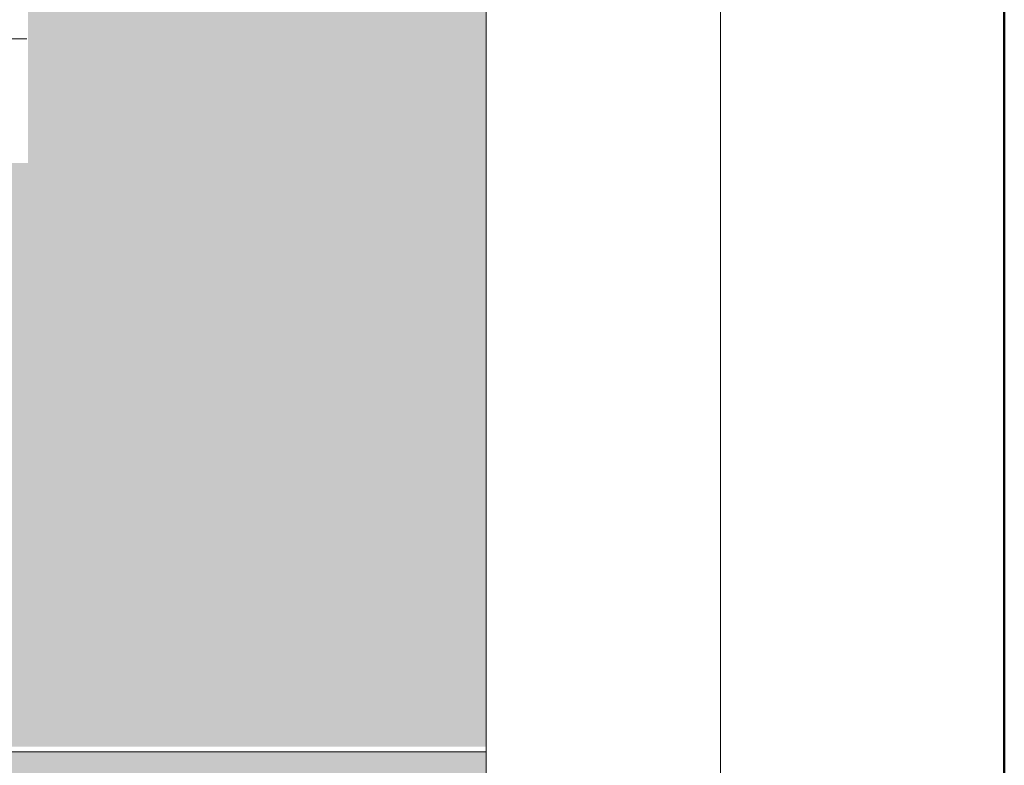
# Model space of a CAD drawing. Header units: millimetres. Extents: x 27490 to 108194, y -40520 to 41185.
# Tile 28 of 65: x 30056 to 30982, y -31101 to -30400. Entities that reach past the tile are written whole.
import ezdxf

# ---------------------------------------------------------------- set-up
doc = ezdxf.new("R2010")
doc.units = ezdxf.units.MM
doc.linetypes.add('DASHEDX2', pattern=[1.5, 1, -0.5])
doc.layers.get('0').update_dxf_attribs({"lineweight": 18})
for name, color, linetype, lineweight in [('M_Ramki rysunków', 2, 'Continuous', 18), ('PG_PRZERYWANE_ŚREDNIE', 1, 'DASHEDX2', 18), ('PG_ŚCIANY_DZIAŁOWE', 3, 'Continuous', 18), ('Przekrojowa', 60, 'Continuous', 18)]:
    doc.layers.add(name, color=color, linetype=linetype, lineweight=lineweight)

msp = doc.modelspace()

# ---------------------------------------------------------------- hatches: boundary and pattern name
at = {"lineweight": 20, "true_color": 0x939598}
h = msp.add_hatch(dxfattribs=at)
h.set_pattern_fill('ANGLE', color=252, scale=2, angle=45)
h.set_pattern_definition([(45, (-22663.192, -4525.025), (-9.8782817, 9.8782817), [10.16, -3.81]), (135, (-22663.192, -4525.025), (-9.8782817, -9.8782817), [10.16, -3.81])])
h.paths.add_polyline_path([(30064.36, -30534.96), (29856.75, -30534.96), (29856.75, -31083.61), (30495.24, -31083.61), (30495.12, -30184.5), (30444.13, -30185.12), (30444.24, -30185.15), (30064.36, -30190.15)])
at = {"layer": 'PG_ŚCIANY_DZIAŁOWE', "true_color": 0x939598, "transparency": 33554610}
h = msp.add_hatch(color=252, dxfattribs=at)
h.dxf.hatch_style = 1
h.paths.add_polyline_path([(29833.49, -30154.23), (29838.49, -30154.23), (29838.49, -30159.73), (29833.49, -30159.73)])
h.paths.add_polyline_path([(29826.74, -30058.73), (29850.24, -30058.73), (29850.24, -29725.73), (29890.24, -29725.73), (29890.24, -29711.73), (29930.74, -29711.73), (29930.74, -29654.48), (29877.74, -29654.48), (29877.74, -29525.48), (29826.74, -29525.48)])
h.paths.add_polyline_path([(29850.24, -30159.73), (29838.49, -30159.73), (29838.49, -30154.23), (29833.49, -30154.23), (29833.49, -30159.73), (29826.74, -30159.73), (29826.74, -31113.48), (30021.87, -31113.48), (30021.87, -31153.23), (30041.74, -31153.23), (30041.74, -31336.48), (30326.74, -31336.48), (30326.74, -31321.48), (30056.74, -31321.48), (30056.74, -31113.48), (30444.74, -31113.48), (30444.74, -31336.48), (30483.74, -31336.48), (30483.74, -31339.48), (30613.79, -31339.48), (30652.74, -31339.48), (30689.67, -31309.48), (30495.24, -31309.48), (30495.24, -31088.48), (29850.24, -31088.48), (29850.24, -30527.73), (30031.74, -30527.73), (30031.74, -30506.23), (29850.24, -30506.23), (29850.24, -30323.73), (29865.24, -30323.73), (29865.24, -30281.23), (29850.24, -30281.23)])

# ---------------------------------------------------------------- linework, layer by layer
msp.add_line((30495.24, -31309.48), (30495.24, -30154.11))
at = {"layer": 'M_Ramki rysunków'}
msp.add_lwpolyline([(30715.58, -33168.19), (27870.58, -33168.19), (27870.58, -29018.19), (30715.58, -29018.19)], close=True, dxfattribs=at)
at = {"layer": 'PG_PRZERYWANE_ŚREDNIE', "color": 251, "lineweight": 15, "ltscale": 15, "true_color": 0x636466}
msp.add_line((30063.24, -30418.43), (29951.24, -30418.43), dxfattribs=at)
at = {"layer": 'PG_ŚCIANY_DZIAŁOWE', "color": 18, "true_color": 0x000000}
msp.add_line((30495.24, -31088.48), (29850.24, -31088.48), dxfattribs=at)
at = {"layer": 'Przekrojowa', "color": 1, "lineweight": 50}
msp.add_lwpolyline([(27490.37, -28554.43), (30982.46, -28554.43), (30982.46, -33413.65), (27490.37, -33413.65)], close=True, dxfattribs=at)

doc.saveas('drawing.dxf')
